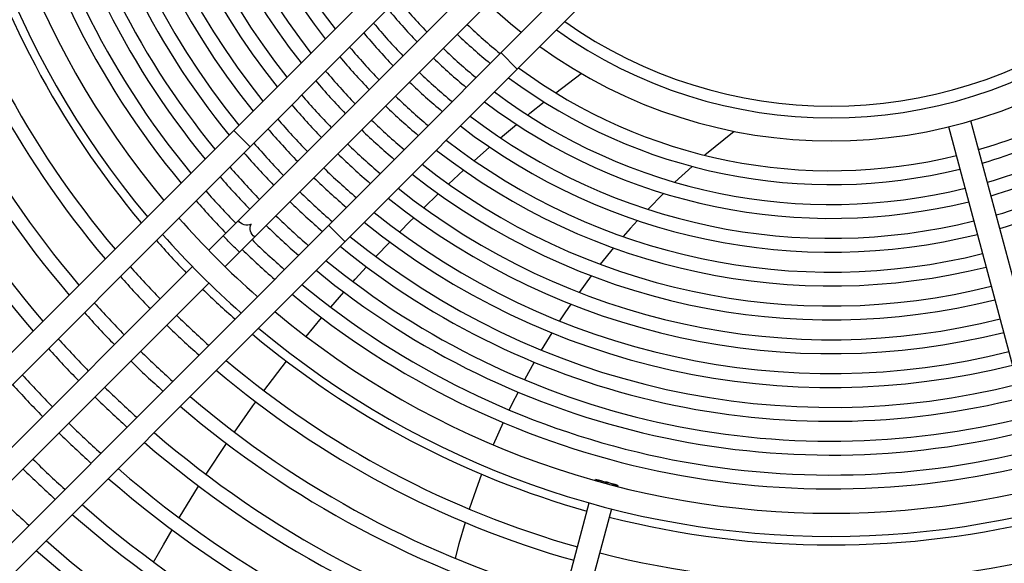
# Model space of a CAD drawing. Header units: centimetres. Extents: x -92429 to 178773, y 2337 to 428125.
# Tile 120 of 138: x 162351 to 162371, y 9637 to 9648. Entities that reach past the tile are written whole.
import ezdxf

# ---------------------------------------------------------------- set-up
doc = ezdxf.new("R2010")
doc.units = ezdxf.units.CM
doc.header["$LTSCALE"] = 50
doc.layers.add('WL_urządzenia', color=1, linetype='Continuous')

msp = doc.modelspace()

# ---------------------------------------------------------------- linework, layer by layer
at = {"layer": 'WL_urządzenia', "color": 1, "linetype": 'Continuous'}
for p, q in [((162361.987, 9651.672, 2170), (162337.959, 9627.643, 2170)), ((162338.286, 9627.316, 2170), (162362.252, 9651.282, 2170)), ((162363.825, 9649.708, 2170), (162339.859, 9625.742, 2170)), ((162340.187, 9625.415, 2170), (162364.216, 9649.443, 2170)), ((162355.264, 9643.048, 2170), (162360.541, 9648.325, 2170)), ((162355.592, 9642.721, 2170), (162360.868, 9647.997, 2170)), ((162361.126, 9647.009, 2170), (162361.454, 9646.681, 2170)), ((162362.226, 9646.203, 2170), (162362.738, 9646.591, 2170)), ((162361.708, 9645.794, 2170), (162361.992, 9646.021, 2170)), ((162361.663, 9645.757, 2170), (162361.708, 9645.794, 2170)), ((162361.118, 9645.304, 2170), (162361.437, 9645.572, 2170)), ((162372.484, 9638.434, 2170), (162370.553, 9645.642, 2170)), ((162355.767, 9645.452, 2170), (162356.095, 9645.124, 2170)), ((162365.801, 9645.432, 2170), (162365.214, 9644.952, 2170)), ((162372.037, 9638.314, 2170), (162370.106, 9645.522, 2170)), ((162360.59, 9644.844, 2170), (162360.899, 9645.116, 2170)), ((162360.076, 9644.376, 2170), (162360.377, 9644.653, 2170)), ((162364.961, 9644.73, 2170), (162364.616, 9644.411, 2170)), ((162359.577, 9643.9, 2170), (162359.87, 9644.182, 2170)), ((162364.388, 9644.189, 2170), (162364.074, 9643.869, 2170)), ((162359.092, 9643.415, 2170), (162359.307, 9643.633, 2170)), ((162359.307, 9643.633, 2170), (162359.376, 9643.702, 2170)), ((162363.864, 9643.646, 2170), (162363.716, 9643.482, 2170)), ((162357.668, 9643.551, 2170), (162357.996, 9643.223, 2170)), ((162363.716, 9643.482, 2170), (162363.576, 9643.322, 2170)), ((162358.619, 9642.922, 2170), (162358.896, 9643.214, 2170)), ((162363.383, 9643.096, 2170), (162363.117, 9642.768, 2170)), ((162344.317, 9632.101, 2170), (162354.937, 9642.721, 2170)), ((162358.201, 9642.468, 2170), (162358.428, 9642.717, 2170)), ((162355.264, 9642.393, 2170), (162344.645, 9631.773, 2170)), ((162358.159, 9642.42, 2170), (162358.201, 9642.468, 2170)), ((162362.938, 9642.538, 2170), (162362.692, 9642.205, 2170)), ((162357.711, 9641.909, 2170), (162357.973, 9642.212, 2170)), ((162362.406, 9641.794, 2170), (162362.298, 9641.632, 2170)), ((162362.527, 9641.971, 2170), (162362.406, 9641.794, 2170)), ((162357.219, 9641.321, 2170), (162357.53, 9641.697, 2170)), ((162362.145, 9641.394, 2170), (162361.934, 9641.048, 2170)), ((162356.373, 9640.235, 2170), (162356.822, 9640.824, 2170)), ((162361.792, 9640.806, 2170), (162361.598, 9640.454, 2170)), ((162361.468, 9640.207, 2170), (162361.347, 9639.968, 2170)), ((162356.149, 9639.929, 2170), (162356.209, 9640.011, 2170)), ((162355.779, 9639.407, 2170), (162356.149, 9639.929, 2170)), ((162361.347, 9639.968, 2170), (162361.289, 9639.849, 2170)), ((162361.17, 9639.597, 2170), (162360.973, 9639.151, 2170)), ((162355.217, 9638.565, 2170), (162355.622, 9639.177, 2170)), ((162355.212, 9638.558, 2170), (162355.217, 9638.565, 2170)), ((162360.736, 9638.561, 2170), (162360.581, 9638.13, 2170)), ((162363.016, 9638.434, 2170), (162363.023, 9638.457, 2170)), ((162354.672, 9637.689, 2170), (162355.062, 9638.323, 2170)), ((162363.47, 9638.337, 2170), (162363.464, 9638.314, 2170)), ((162360.581, 9638.13, 2170), (162360.49, 9637.861, 2170)), ((162359.009, 9623.48, 2170), (162362.896, 9637.987, 2170)), ((162363.344, 9637.867, 2170), (162359.457, 9623.36, 2170)), ((162354.355, 9637.145, 2170), (162354.53, 9637.449, 2170)), ((162360.407, 9637.594, 2170), (162360.283, 9637.169, 2170)), ((162354.16, 9636.8, 2170), (162354.355, 9637.145, 2170)), ((162360.283, 9637.169, 2170), (162360.206, 9636.876, 2170))]:
    msp.add_line(p, q, dxfattribs=at)
for points in [[(162356.187, 9643.316, -0.374287), (162356.119, 9643.575, -0.374287), (162355.86, 9643.644)], [(162355.882, 9643.011, 0.037253), (162355.712, 9643.168, 0.037253), (162355.555, 9643.338)], [(162363.47, 9638.337, 0.037253), (162363.244, 9638.389, 0.037253), (162363.023, 9638.457)], [(162363.023, 9638.457, 0.037253), (162363.249, 9638.406)], [(162363.249, 9638.406, 0.037253), (162363.47, 9638.337)]]:
    msp.add_lwpolyline(points, format="xyb", dxfattribs=at)
msp.add_circle((162367.75, 9655.207, 2170), 47.277, dxfattribs=at)
for radius, start, end in [(47.277, 139.4416, 130.5584), (42.566, 137.9961, 132.0039), (42.222, 138.0205, 131.9795), (42.012, 138.0356, 131.9644), (17.891, 140.0533, 219.9467), (17.428, 140.1881, 219.8119), (16.94, 165.7839, 219.6621), (16.662, 165.797, 219.5728), (16.262, 165.8165, 219.439), (15.984, 165.8307, 219.342), (15.585, 165.852, 219.1964), (15.307, 165.8675, 219.0906), (14.907, 165.8908, 218.9317), (14.629, 165.9077, 218.8158), (14.23, 165.9332, 218.6415), (13.951, 165.9518, 218.5142), (13.552, 165.9799, 218.3222), (13.274, 166.0004, 218.1816), (12.874, 166.0314, 217.969), (12.596, 166.0542, 217.8129), (18.063, 195.7351, 219.9949), (18.804, 195.7062, 220.1926), (19.082, 195.6959, 220.2628), (20.101, 195.6606, 220.5034), (19.823, 195.6699, 220.4402), (21.12, 195.6287, 220.7208), (20.842, 195.6371, 220.6636), (9.967, 218.5921, 231.4079), (11.241, 219.3208, 223.8187), (11.519, 219.4583, 223.8472), (11.919, 219.6446, 223.8858), (10.563, 226.2571, 231.0448), (9.27, 234.7878, 305.2122), (12.197, 219.7671, 223.9113), (10.842, 226.2249, 230.8892), (9.504, 234.5449, 305.4551), (12.596, 219.9335, 223.9458), (9.967, 234.0971, 305.9029), (12.874, 220.0432, 223.9686), (11.241, 226.1813, 230.6792), (11.519, 226.1528, 230.5417), (13.274, 220.1927, 223.9996), (11.919, 226.1142, 230.3554), (10.563, 233.5797, 283.7429), (10.563, 286.2571, 306.4203), (13.552, 220.2916, 224.0201), (12.197, 226.0887, 230.2329), (10.842, 233.358, 283.7751), (10.842, 286.2249, 306.642), (13.951, 220.4267, 224.0482), (12.596, 226.0542, 230.0665), (11.241, 233.0589, 283.8187), (11.241, 286.1813, 306.9411), (14.23, 220.5163, 224.0668), (12.874, 226.0314, 229.9568), (11.519, 232.8631, 283.8472), (11.519, 286.1528, 307.1369), (11.919, 232.598, 283.8859), (11.919, 286.1142, 307.402), (14.629, 220.639, 224.0923), (13.274, 226.0004, 229.8073), (12.197, 232.4238, 283.9113), (12.197, 286.0887, 307.5762), (14.907, 220.7205, 224.1092), (13.552, 225.9799, 229.7084), (15.307, 220.8324, 224.1325), (13.951, 225.9518, 229.5733), (12.596, 232.1871, 283.9458), (15.585, 220.9069, 224.148), (14.23, 225.9332, 229.4837), (12.874, 232.031, 283.9686), (13.274, 231.8184, 283.9996), (15.984, 221.0093, 224.1693), (14.629, 225.9077, 229.361), (13.552, 231.6778, 284.0201), (16.262, 221.0777, 224.1835), (14.907, 225.8908, 229.2795), (16.662, 221.1719, 224.203), (15.307, 225.8675, 229.1676), (13.951, 231.4858, 284.0482), (16.94, 221.2348, 224.2161), (15.585, 225.852, 229.0931), (14.23, 231.3585, 284.0668), (14.629, 231.1842, 284.0923), (17.428, 221.3403, 228.6597), (15.984, 225.8307, 228.9907), (14.907, 231.0683, 284.1092), (17.891, 221.4353, 228.5647), (16.262, 225.8165, 228.9223), (18.063, 221.4692, 224.2649), (16.662, 225.797, 228.8281), (15.307, 230.9094, 284.1325), (16.94, 225.7839, 228.7652), (15.585, 230.8036, 284.148), (15.984, 230.658, 284.1693), (18.804, 221.6085, 224.2938), (16.262, 230.561, 284.1835), (19.082, 221.658, 224.3041), (18.063, 225.7351, 228.5308), (16.662, 230.4272, 284.203), (19.823, 221.783, 224.3301), (16.94, 230.3379, 284.2161), (20.101, 221.8276, 224.3394), (17.428, 230.1881, 309.8119), (18.804, 225.7062, 228.3915), (19.082, 225.6959, 228.342), (17.891, 230.0533, 309.9467), (20.842, 221.9405, 224.3629), (18.063, 230.0051, 254.2649), (21.12, 221.9808, 224.3713), (19.823, 225.6699, 228.217), (20.101, 225.6606, 228.1724), (18.804, 229.8074, 254.2938), (19.082, 229.7372, 254.3041), (21.861, 222.0832, 224.3926), (22.139, 222.1199, 224.4002), (20.842, 225.6371, 228.0595), (21.12, 225.6287, 228.0192), (19.823, 229.5598, 254.3301), (20.101, 229.4966, 254.3394), (21.861, 225.6074, 227.9168), (22.139, 225.5998, 227.8801), (20.842, 229.3364, 254.3629), (21.12, 229.2792, 254.3713), (22.88, 225.5804, 227.7868), (23.158, 225.5734, 227.7533), (21.861, 229.1339, 254.3926), (22.139, 229.0819, 254.4002), (23.899, 225.5556, 227.6679), (22.88, 228.9495, 254.4196), (23.158, 228.902, 254.4266), (18.063, 255.7351, 284.2649), (23.899, 228.7809, 254.4444), (24.177, 228.7373, 254.4508), (18.804, 255.7062, 284.2938)]:
    msp.add_arc((162367.75, 9655.207, 2170), radius, start, end, dxfattribs=at)

doc.saveas('drawing.dxf')
